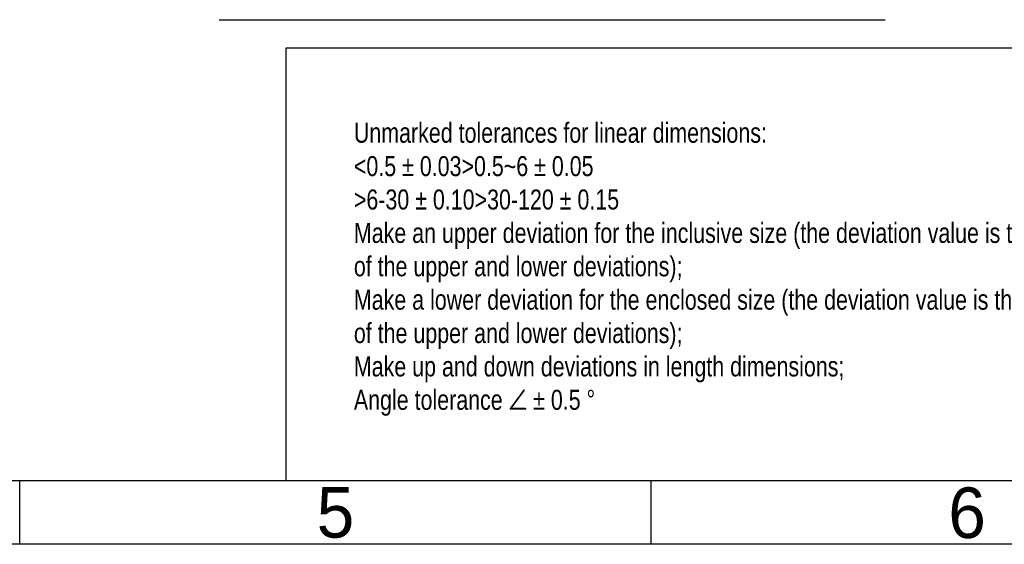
# Model space of a CAD drawing. Header units: millimetres. Extents: x 508 to 1261, y -60 to 468.
# Tile 5 of 49: x 884 to 1028, y -60 to 16. Entities that reach past the tile are written whole.
import ezdxf
from ezdxf.enums import TextEntityAlignment as Align

# ---------------------------------------------------------------- set-up
doc = ezdxf.new("R2010")
doc.units = ezdxf.units.MM
doc.header["$LTSCALE"] = 16.335
doc.layers.add('图形层', color=7, linetype='CONTINUOUS')
doc.layers.add('图框层', color=7, linetype='CONTINUOUS')
doc.styles.add('3', font='txt')
doc.styles.add('样式 1', font='txt', dxfattribs={"width": 0.8, "height": 4})

msp = doc.modelspace()

# ---------------------------------------------------------------- linework, layer by layer
at = {"layer": '图形层', "color": 142}
msp.add_line((913.47084, 16.45017), (1010.30449, 16.45017), dxfattribs=at)
at = {"layer": '图框层', "color": 0}
for p, q in [((1251.83777, -50.57449), (517.04018, -50.57449)), ((884.43897, -59.8149), (884.43897, -50.57449)), ((976.28867, -59.8149), (976.28867, -50.57449)), ((1261.07818, -59.8149), (507.79977, -59.8149))]:
    msp.add_line(p, q, dxfattribs=at)
msp.add_lwpolyline([(923.19197, 12.33844), (1038.19955, 12.33844), (1038.19955, -50.57449), (923.19197, -50.57449)], close=True, dxfattribs=at)

# ---------------------------------------------------------------- texts
at = {"layer": '图框层', "color": 0, "style": '3'}
for s, p in [('5', (930.36382, -55.22242)), ('6', (1022.21352, -55.22242))]:
    msp.add_text(s, height=7.34798, rotation=0, dxfattribs=at).set_placement(p, align=Align.MIDDLE)
at = {"layer": '图框层', "color": 0, "insert": (933.03638, 1.47218), "char_height": 2.9113344, "width": 106.6747695, "attachment_point": 1, "style": '样式 1'}
msp.add_mtext('Unmarked tolerances for linear dimensions:^J<0.5 ± 0.03>0.5~6 ± 0.05^J>6-30 ± 0.10>30-120 ± 0.15^JMake an upper deviation for the inclusive size (the deviation value is the sum of the upper and lower deviations);^JMake a lower deviation for the enclosed size (the deviation value is the sum of the upper and lower deviations);^JMake up and down deviations in length dimensions;^JAngle tolerance ∠ ± 0.5 °', dxfattribs=at)

doc.saveas('drawing.dxf')
